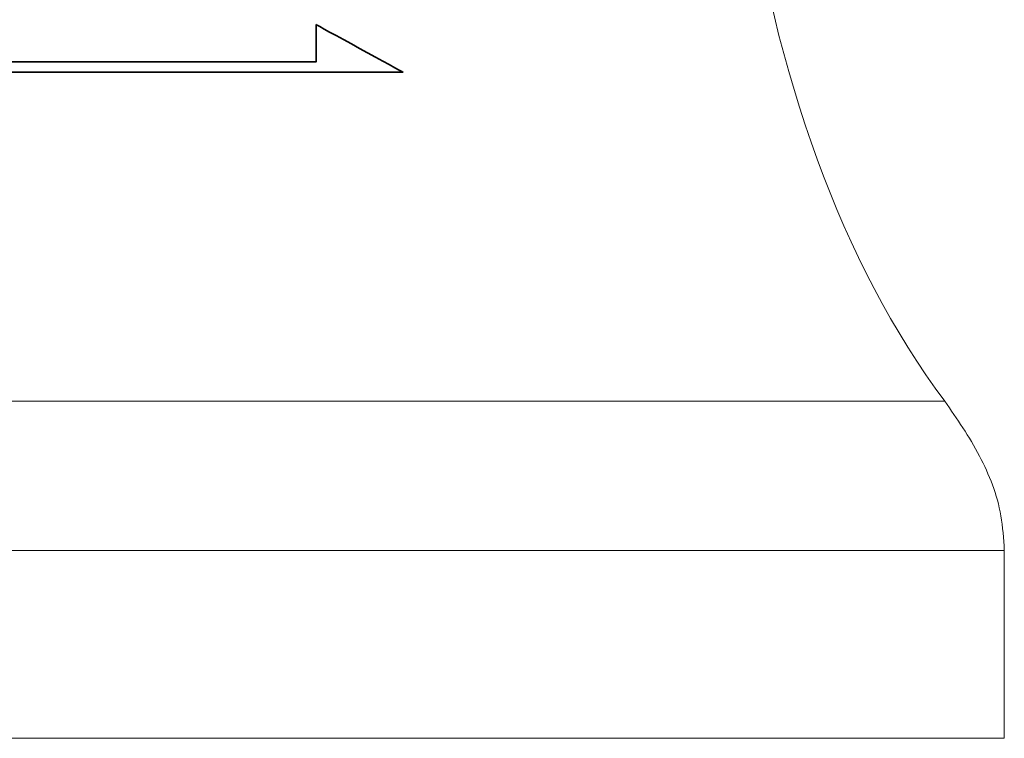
# Model space of a CAD drawing. Header units: millimetres. Extents: x 21 to 338, y 371 to 485.
# Tile 46 of 53: x 271.82 to 281.73, y 399.13 to 406.36. Entities that reach past the tile are written whole.
import ezdxf

# ---------------------------------------------------------------- set-up
doc = ezdxf.new("R2010")
doc.units = ezdxf.units.MM
for name, color, linetype in [('DIM', 4, 'Continuous'), ('layer 1', 7, 'Continuous'), ('OUT', 3, 'Continuous')]:
    doc.layers.add(name, color=color, linetype=linetype)

# ---------------------------------------------------------------- blocks, each defined once
blk = doc.blocks.new('TBI MOTION logo(完整正式版)')
at = {"layer": 'layer 1', "color": 22, "lineweight": 35}
blk.add_open_spline([(75.90875, -9.47875), (75.90875, -9.47875), (75.90875, -12.28625), (75.90875, -12.28625), (75.90875, -12.28625), (75.90875, -12.28625), (75.90875, -12.47875), (75.90875, -12.47875), (75.90875, -12.47875), (75.90875, -12.47875), (75.71625, -12.47875), (75.71625, -12.47875), (75.71625, -12.47875), (75.71625, -12.47875), (-88.32875, -12.47875), (-88.32875, -12.47875), (-88.32875, -12.47875), (-88.32875, -12.47875), (-88.32875, -13.29375), (-88.32875, -13.29375), (-88.32875, -13.29375), (-88.32875, -13.29375), (82.89125, -13.29375), (82.89125, -13.29375), (82.89125, -13.29375), (82.89125, -13.29375), (75.90875, -9.47875), (75.90875, -9.47875)], degree=3, knots=[0, 0, 0, 0, 0.14285714, 0.14285714, 0.14285714, 0.14285715, 0.28571429, 0.28571429, 0.28571429, 0.2857143, 0.42857143, 0.42857143, 0.42857143, 0.42857144, 0.57142857, 0.57142857, 0.57142857, 0.57142858, 0.71428571, 0.71428571, 0.71428571, 0.71428572, 0.85714286, 0.85714286, 0.85714286, 0.85714287, 1, 1, 1, 1], dxfattribs=at)

msp = doc.modelspace()

# ---------------------------------------------------------------- linework, layer by layer
at = {"layer": 'OUT', "color": 0, "linetype": 'Continuous', "lineweight": 15}
for p, q in [((242.847, 402.5238), (281.1291, 402.5238)), ((281.7276, 401.0238), (242.2485, 401.0238)), ((281.7276, 401.0238), (281.7276, 399.1329)), ((281.7276, 399.1329), (242.2485, 399.1329))]:
    msp.add_line(p, q, dxfattribs=at)
msp.add_ellipse((284.488, 410.0672), major_axis=(0, 9.5263), ratio=0.57735, start_param=1.11238, end_param=2.484628, dxfattribs=at)
msp.add_open_spline([(281.7276, 401.0238), (281.7203, 401.1406), (281.6994, 401.4749), (281.4884, 402.0052), (281.2516, 402.347), (281.1291, 402.5238)], degree=3, knots=[0, 0, 0, 0, 0.205868, 0.589364, 1, 1, 1, 1], dxfattribs=at)

# ---------------------------------------------------------------- block references
at = {"layer": 'DIM', "color": 7, "xscale": 0.1250977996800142, "yscale": 0.1250977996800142, "zscale": 0.1250977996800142}
msp.add_blockref('TBI MOTION logo(完整正式版)', (265.3061, 407.4982), dxfattribs=at)

doc.saveas('drawing.dxf')
